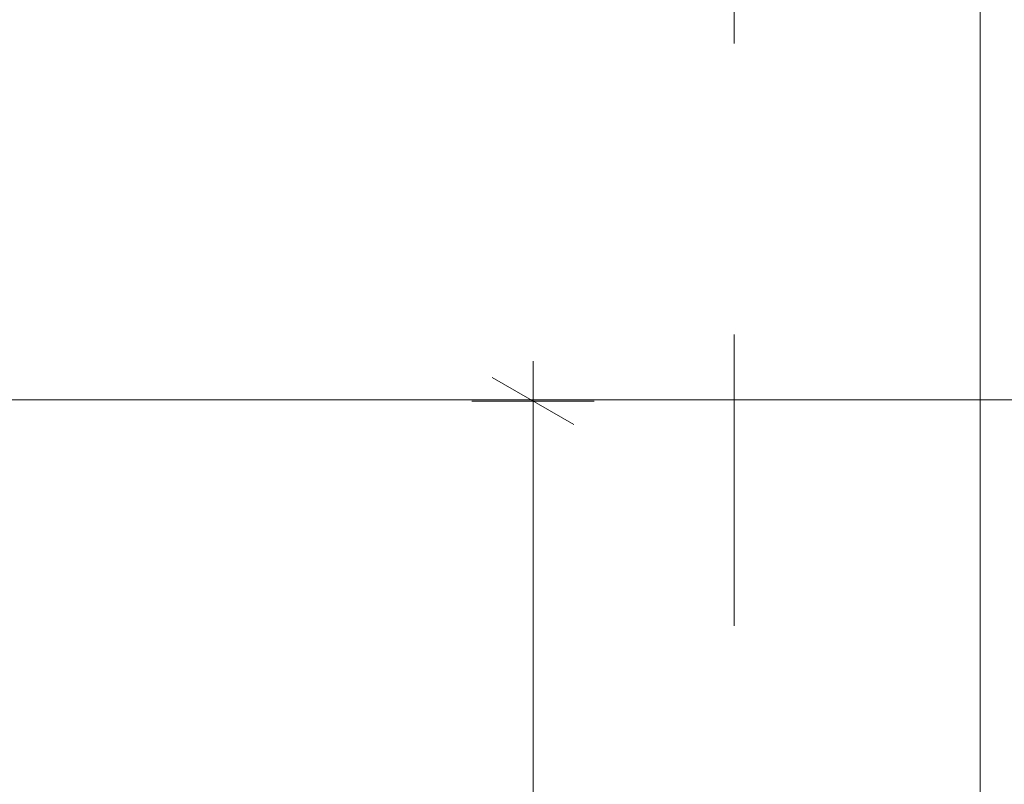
# Model space of a CAD drawing. Header units: metres. Extents: x -3.5 to 65.3, y -10.9 to 16.7.
# Tile 170 of 225: x 43.485 to 43.823, y 4.176 to 4.439. Entities that reach past the tile are written whole.
import ezdxf

# ---------------------------------------------------------------- set-up
doc = ezdxf.new("R2010")
doc.units = ezdxf.units.M
doc.header["$MEASUREMENT"] = 0
doc.linetypes.add('Strichlinie doppelt', pattern=[0.218722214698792, 0.105833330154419, -0.04233333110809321, 0.028222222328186, -0.04233333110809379])
doc.linetypes.add('Wipeout_Contour', pattern=[1, 0, -1])
for name, color, linetype in [('102 - Bemaßung_ Beschriftung.Detail_ Ausschnitt', 7, 'Continuous'), ('451 - Universal.Achsen Raster', 7, 'Continuous'), ('Neubau_650 - Abdeckung.Fußboden Aufbau', 7, 'Continuous')]:
    doc.layers.add(name, color=color, linetype=linetype)
doc.styles.add('ERSTELLTER_STIL_1', font='txt')
doc.dimstyles.new('ERSTELLTER_STIL__1', dxfattribs={"dimtxt": 0.04, "dimasz": 0.02128, "dimexe": 0.18, "dimexo": 0.0625, "dimgap": 0, "dimtad": 1, "dimtih": 1, "dimtoh": 1, "dimzin": 0, "dimdsep": 46, "dimtxsty": 'ERSTELLTER_STIL_1', "dimblk": 'ARROWHEAD_2', "dimblk1": 'ARROWHEAD_2', "dimblk2": 'ARROWHEAD_2', "dimcen": 0.09, "dimse1": 1, "dimse2": 1, "dimclrd": 7, "dimclre": 7, "dimclrt": 7, "dimazin": 0, "dimtfac": 1, "dimtdec": 4, "dimtmove": 0, "dimatfit": 3, "dimfxl": 1, "dimtolj": 1, "dimtzin": 0, "dimarcsym": 0})
doc.dimstyles.new('ERSTELLTER_STIL__3', dxfattribs={"dimtxt": 0.04, "dimasz": 0.02128, "dimexe": 0.18, "dimexo": 0.0625, "dimgap": 0, "dimtad": 1, "dimzin": 0, "dimdsep": 46, "dimtxsty": 'ERSTELLTER_STIL_1', "dimblk": 'ARROWHEAD_2', "dimblk1": 'ARROWHEAD_2', "dimblk2": 'ARROWHEAD_2', "dimcen": 0.09, "dimse1": 1, "dimse2": 1, "dimclrd": 7, "dimclre": 7, "dimclrt": 7, "dimazin": 0, "dimtfac": 1, "dimtdec": 4, "dimtmove": 0, "dimatfit": 3, "dimfxl": 1, "dimtolj": 1, "dimtzin": 0, "dimarcsym": 0})
doc.dimstyles.new('ERSTELLTER_STIL__4', dxfattribs={"dimtxt": 0.04, "dimasz": 0.02128, "dimexe": 0.18, "dimexo": 0.0625, "dimgap": 0, "dimtad": 1, "dimzin": 0, "dimdsep": 46, "dimtxsty": 'ERSTELLTER_STIL_1', "dimblk": 'ARROWHEAD_2', "dimblk1": 'ARROWHEAD_2', "dimblk2": 'ARROWHEAD_2', "dimcen": 0.09, "dimse1": 1, "dimse2": 1, "dimclrd": 7, "dimclre": 7, "dimclrt": 7, "dimazin": 0, "dimtfac": 1, "dimtdec": 4, "dimtmove": 2, "dimatfit": 3, "dimfxl": 1, "dimtolj": 1, "dimtzin": 0, "dimarcsym": 0})
doc.dimstyles.new('ERSTELLTER_STIL__6', dxfattribs={"dimtxt": 0.04, "dimasz": 0.02128, "dimexe": 0.18, "dimexo": 0.0625, "dimgap": 0, "dimtad": 1, "dimzin": 0, "dimdsep": 46, "dimtxsty": 'ERSTELLTER_STIL_1', "dimblk": 'ARROWHEAD_2', "dimblk1": 'ARROWHEAD_2', "dimblk2": 'ARROWHEAD_2', "dimcen": 0.09, "dimclrd": 7, "dimclre": 7, "dimclrt": 7, "dimazin": 0, "dimtfac": 1, "dimtdec": 4, "dimtmove": 0, "dimatfit": 3, "dimfxl": 1, "dimtolj": 1, "dimtzin": 0, "dimarcsym": 0})

# ---------------------------------------------------------------- blocks, each defined once
blk = doc.blocks.new('*D205')
at = {"layer": '102 - Bemaßung_ Beschriftung.Detail_ Ausschnitt', "color": 7, "linetype": 'Continuous', "lineweight": 5}
for p, q in [((44.16998810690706, 5.76), (44.16998810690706, 5.773692)), ((44.18398810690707, 5.7519171), (44.15598810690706, 5.7680829)), ((44.19098810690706, 5.76), (44.14898810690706, 5.76)), ((44.16998810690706, 4.060001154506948), (44.16998810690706, 5.76)), ((44.15598810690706, 4.068084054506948), (44.18398810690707, 4.051918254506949)), ((44.19098810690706, 4.060001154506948), (44.14898810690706, 4.060001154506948))]:
    blk.add_line(p, q, dxfattribs=at)
at = {"layer": '102 - Bemaßung_ Beschriftung.Detail_ Ausschnitt', "color": 7, "lineweight": 5, "insert": (44.16198810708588, 4.856788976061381), "char_height": 0.04, "attachment_point": 7, "rotation": 90, "style": 'ERSTELLTER_STIL_1'}
blk.add_mtext('\\A1;{\\pql;\\fArial|b0|i0|c0|p38;1,70}', dxfattribs=at)
blk = doc.blocks.new('ARROWHEAD_2')
at = {"color": 0, "linetype": 'Continuous', "lineweight": 0}
for p, q in [((-0.3781315, -0.655), (0.3781315, 0.655)), ((0, 0), (-1, 0))]:
    blk.add_line(p, q, dxfattribs=at)
blk = doc.blocks.new('*D212')
at = {"layer": '102 - Bemaßung_ Beschriftung.Detail_ Ausschnitt', "color": 7, "linetype": 'Continuous', "lineweight": 5}
for p, q in [((43.20998899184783, 4.11399661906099), (43.20998899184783, 4.15599661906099)), ((43.54498796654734, 4.11399661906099), (43.54498796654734, 4.15599661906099)), ((43.21807189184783, 4.14899661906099), (43.20190609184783, 4.12099661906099)), ((43.53690506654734, 4.12099661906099), (43.55307086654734, 4.14899661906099)), ((43.20998899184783, 4.13499661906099), (43.54498796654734, 4.13499661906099)), ((43.54498796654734, 4.13499661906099), (43.55867996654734, 4.13499661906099))]:
    blk.add_line(p, q, dxfattribs=at)
at = {"layer": '102 - Bemaßung_ Beschriftung.Detail_ Ausschnitt', "color": 7, "lineweight": 5, "insert": (43.33711717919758, 4.142310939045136), "char_height": 0.04, "attachment_point": 7, "style": 'ERSTELLTER_STIL_1'}
blk.add_mtext('\\A1;{\\pql;\\fArial|b0|i0|c0|p38;33\\fArial|b0|i0|c0|p38;\\A1{\\H.66x;\\S5^  ;}}', dxfattribs=at)
blk = doc.blocks.new('*D323')
at = {"layer": '102 - Bemaßung_ Beschriftung.Detail_ Ausschnitt', "color": 7, "linetype": 'Continuous', "lineweight": 5}
for p, q in [((39.85598899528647, 5.7680829), (39.88398899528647, 5.7519171)), ((39.89098899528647, 5.759999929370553), (39.84898899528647, 5.759999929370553)), ((39.86998899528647, 3.935000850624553), (39.86998899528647, 5.759999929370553)), ((39.85598899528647, 3.943083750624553), (39.88398899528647, 3.926917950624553))]:
    blk.add_line(p, q, dxfattribs=at)
at = {"layer": '102 - Bemaßung_ Beschriftung.Detail_ Ausschnitt', "color": 7, "linetype": 'Continuous', "lineweight": 9, "flags": 128}
blk.add_lwpolyline([(39.86676702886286, 5.822403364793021), (39.86676702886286, 5.920288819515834), (39.80962417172, 5.920288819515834), (39.80962417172, 5.822403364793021)], close=True, dxfattribs=at)
at = {"layer": '102 - Bemaßung_ Beschriftung.Detail_ Ausschnitt', "color": 7, "lineweight": 5, "insert": (39.86975124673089, 4.784272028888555), "char_height": 0.04, "attachment_point": 7, "rotation": 90, "style": 'ERSTELLTER_STIL_1'}
blk.add_mtext('\\A1;{\\pql;\\fArial|b0|i0|c0|p38;1,82\\fArial|b0|i0|c0|p38;\\A1{\\H.66x;\\S5^  ;}}', dxfattribs=at)
blk = doc.blocks.new('*D373')
at = {"layer": '102 - Bemaßung_ Beschriftung.Detail_ Ausschnitt', "color": 7, "linetype": 'Continuous', "lineweight": 5}
for p, q in [((43.66093268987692, 4.308000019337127), (43.66093268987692, 4.321692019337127)), ((43.67493268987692, 4.299917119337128), (43.64693268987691, 4.316082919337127)), ((43.68193268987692, 4.308000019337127), (43.63993268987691, 4.308000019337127)), ((43.66093268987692, 4.060001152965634), (43.66093268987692, 4.308000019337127)), ((43.64693268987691, 4.068084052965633), (43.67493268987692, 4.051918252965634)), ((43.68193268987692, 4.060001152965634), (43.63993268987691, 4.060001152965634)), ((43.66093268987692, 4.046309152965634), (43.66093268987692, 4.060001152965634))]:
    blk.add_line(p, q, dxfattribs=at)
at = {"layer": '102 - Bemaßung_ Beschriftung.Detail_ Ausschnitt', "color": 7, "lineweight": 5, "insert": (43.65336712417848, 4.090333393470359), "char_height": 0.04, "attachment_point": 7, "rotation": 90, "style": 'ERSTELLTER_STIL_1'}
blk.add_mtext('\\A1;{\\pql;\\fArial|b0|i0|c0|p38;24\\fArial|b0|i0|c0|p38;\\A1{\\H.66x;\\S8^  ;}}', dxfattribs=at)
blk = doc.blocks.new('*D418')
at = {"layer": '102 - Bemaßung_ Beschriftung.Detail_ Ausschnitt', "color": 7, "linetype": 'Continuous', "lineweight": 5}
for p, q in [((43.46743593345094, 5.7680829), (43.49543593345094, 5.7519171)), ((43.50243593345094, 5.76), (43.46043593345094, 5.76)), ((43.48143593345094, 3.889997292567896), (43.48143593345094, 5.76)), ((43.46743593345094, 3.898080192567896), (43.49543593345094, 3.881914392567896)), ((43.74498899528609, 3.889997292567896), (43.46043593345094, 3.889997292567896))]:
    blk.add_line(p, q, dxfattribs=at)
at = {"color": 254, "linetype": 'Wipeout_Contour', "lineweight": 0, "ltscale": 174.8931428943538}
blk.add_wipeout([(43.48093593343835, 4.764287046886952), (43.48093593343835, 4.885710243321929), (43.42593593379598, 4.885710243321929), (43.42593593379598, 4.764287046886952)], dxfattribs=at).dxf.layer = '102 - Bemaßung_ Beschriftung.Detail_ Ausschnitt'
at = {"layer": '102 - Bemaßung_ Beschriftung.Detail_ Ausschnitt', "color": 7, "lineweight": 5, "insert": (43.47343593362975, 4.771787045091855), "char_height": 0.04, "attachment_point": 7, "rotation": 90, "style": 'ERSTELLTER_STIL_1'}
blk.add_mtext('\\A1;{\\pql;\\fArial|b0|i0|c0|p38;1,87}', dxfattribs=at)
blk = doc.blocks.new('*D430')
at = {"layer": '102 - Bemaßung_ Beschriftung.Detail_ Ausschnitt', "color": 7, "linetype": 'Continuous', "lineweight": 5}
for p, q in [((43.3613666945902, 5.76), (43.3613666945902, 5.773692)), ((43.3753666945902, 5.7519171), (43.34736669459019, 5.7680829)), ((43.3823666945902, 5.76), (43.34036669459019, 5.76)), ((43.3613666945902, 4.059998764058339), (43.3613666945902, 5.76)), ((43.34736669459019, 4.068081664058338), (43.3753666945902, 4.051915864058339)), ((44.3699881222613, 4.059998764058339), (43.34036669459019, 4.059998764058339))]:
    blk.add_line(p, q, dxfattribs=at)
at = {"color": 254, "linetype": 'Wipeout_Contour', "lineweight": 0, "ltscale": 174.4537796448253}
blk.add_wipeout([(43.36086669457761, 4.849287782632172), (43.36086669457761, 4.9707109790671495), (43.30586669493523, 4.9707109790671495), (43.30586669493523, 4.849287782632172)], dxfattribs=at).dxf.layer = '102 - Bemaßung_ Beschriftung.Detail_ Ausschnitt'
at = {"layer": '102 - Bemaßung_ Beschriftung.Detail_ Ausschnitt', "color": 7, "lineweight": 5, "insert": (43.35336669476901, 4.856787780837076), "char_height": 0.04, "attachment_point": 7, "rotation": 90, "style": 'ERSTELLTER_STIL_1'}
blk.add_mtext('\\A1;{\\pql;\\fArial|b0|i0|c0|p38;1,70}', dxfattribs=at)

msp = doc.modelspace()

# ---------------------------------------------------------------- hatches: boundary and pattern name
at = {"layer": 'Neubau_650 - Abdeckung.Fußboden Aufbau', "linetype": 'Continuous', "lineweight": 13, "true_color": 0xafafaf}
h = msp.add_hatch(dxfattribs=at)
h.set_pattern_fill('Raster_60x60_Fuge_2mm_0001', color=253, style=0, pattern_type=2)
h.set_pattern_definition([(0, (42.60998891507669, 4.910000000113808), (0, 0.602), []), (90, (42.60998891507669, 4.910000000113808), (-0.602, 0), [])])
h.paths.add_polyline_path([(42.22498899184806, 3.934998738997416), (43.54498810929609, 3.934998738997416), (43.54498812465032, 4.060001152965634), (44.3699881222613, 4.060001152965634), (44.36998810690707, 5.759999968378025), (42.22498899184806, 5.759999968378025)])

# ---------------------------------------------------------------- dimensions: what is measured, and where the dimension line sits
at = {"layer": '102 - Bemaßung_ Beschriftung.Detail_ Ausschnitt', "color": 7, "linetype": 'Continuous', "lineweight": 5}
for base, p1, p2, dimstyle, picture, middle in [((39.86998899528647, 5.76), (40.12997499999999, 3.935000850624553), (43.72998899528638, 5.76), 'ERSTELLTER_STIL__3', '*D323', (39.84198899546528, 4.890248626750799)), ((44.16998810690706, 5.76), (43.54498796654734, 4.060001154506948), (44.36998810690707, 5.76), 'ERSTELLTER_STIL__3', '*D205', (44.14198810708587, 4.90874197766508)), ((43.66093268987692, 4.308000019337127), (44.3699881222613, 4.060001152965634), (43.81398861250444, 4.308000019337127), 'ERSTELLTER_STIL__4', '*D373', (43.63293269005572, 4.174851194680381))]:
    dim = msp.add_linear_dim(base=base, p1=p1, p2=p2, angle=90, dimstyle=dimstyle, dxfattribs=at)
    dim.commit()
    dim.dimension.update_dxf_attribs({"geometry": picture, "text_midpoint": middle, "dimtype": 160, "text_rotation": 90})
dim = msp.add_linear_dim(base=(43.54498796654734, 4.13499661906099), p1=(43.20998899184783, 3.934998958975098), p2=(43.54498796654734, 4.060001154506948), dimstyle='ERSTELLTER_STIL__1', dxfattribs=at)
dim.commit()
dim.dimension.update_dxf_attribs({"geometry": '*D212', "text_midpoint": (43.4216349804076, 4.162996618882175), "dimtype": 160})

# ---------------------------------------------------------------- next in the draw order: dimensions: what is measured, and where the dimension line sits
dim = msp.add_linear_dim(base=(43.48143593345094, 5.76), p1=(43.74498899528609, 3.889997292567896), p2=(43.72998899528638, 5.76), angle=90, dimstyle='ERSTELLTER_STIL__6', dxfattribs=at)
dim.commit()
dim.dimension.update_dxf_attribs({"geometry": '*D418', "text_midpoint": (43.45343593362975, 4.823740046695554), "dimtype": 160, "text_rotation": 90})

# ---------------------------------------------------------------- next in the draw order: dimensions: what is measured, and where the dimension line sits
dim = msp.add_linear_dim(base=(43.3613666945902, 5.76), p1=(44.3699881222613, 4.059998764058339), p2=(43.72998899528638, 5.76), angle=90, dimstyle='ERSTELLTER_STIL__6', dxfattribs=at)
dim.commit()
dim.dimension.update_dxf_attribs({"geometry": '*D430', "text_midpoint": (43.333366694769, 4.908740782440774), "dimtype": 160, "text_rotation": 90})

# ---------------------------------------------------------------- next in the draw order: linework, layer by layer
at = {"layer": '451 - Universal.Achsen Raster', "color": 160, "linetype": 'Strichlinie doppelt', "lineweight": 9, "true_color": 0x3232ff}
msp.add_line((43.72998899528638, -10.58500000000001), (43.72998899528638, 16.355), dxfattribs=at)

doc.saveas('drawing.dxf')
